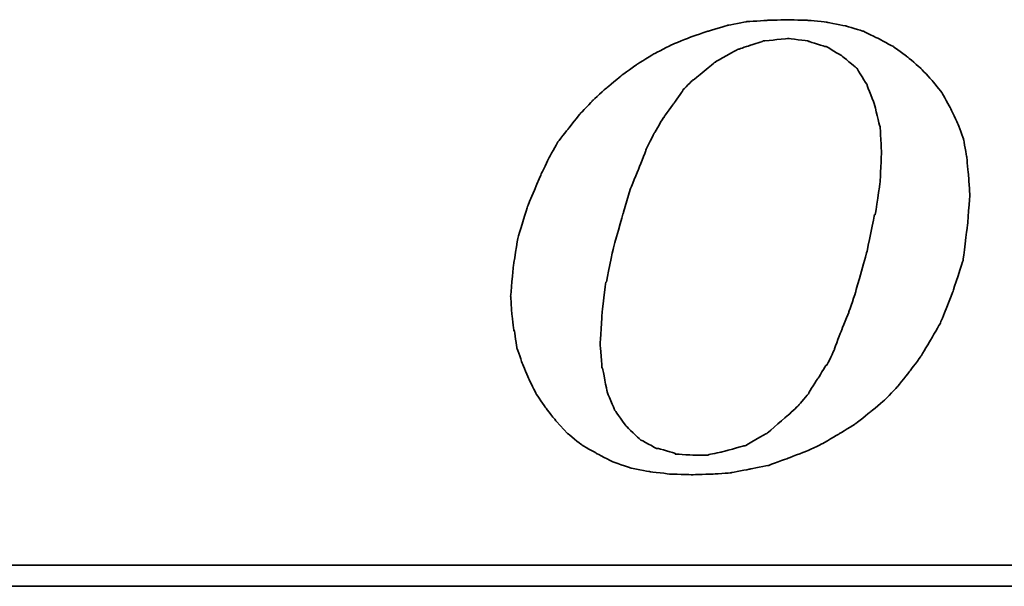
# Model space of a CAD drawing. Header units: millimetres. Extents: x 20 to 369, y 420 to 544.
# Tile 35 of 53: x 292.87 to 298.73, y 456.07 to 459.44. Entities that reach past the tile are written whole.
import ezdxf

# ---------------------------------------------------------------- set-up
doc = ezdxf.new("R2010")
doc.units = ezdxf.units.MM
doc.layers.add('DIM', color=4, linetype='CONTINUOUS')
doc.layers.add('layer 1', color=7, linetype='CONTINUOUS')

# ---------------------------------------------------------------- blocks, each defined once
blk = doc.blocks.new('TBI MOTION logo(完整正式版)')
at = {"layer": 'layer 1', "color": 22, "lineweight": 35}
for points, knots in [([(-11.34375, -6.98375), (-11.34375, -6.98375), (-10.91375, -7.43875), (-10.91375, -7.43875), (-10.91375, -7.43875), (-10.91375, -7.43875), (-10.38625, -7.87125), (-10.38625, -7.87125), (-10.38625, -7.87125), (-10.38625, -7.87125), (-9.81125, -8.20375), (-9.81125, -8.20375), (-9.81125, -8.20375), (-9.81125, -8.20375), (-9.21125, -8.51875), (-9.21125, -8.51875), (-9.21125, -8.51875), (-9.21125, -8.51875), (-8.51625, -8.75875), (-8.51625, -8.75875), (-8.51625, -8.75875), (-8.51625, -8.75875), (-7.77125, -8.90375), (-7.77125, -8.90375), (-7.77125, -8.90375), (-7.77125, -8.90375), (-6.97875, -8.99875), (-6.97875, -8.99875), (-6.97875, -8.99875), (-6.97875, -8.99875), (-6.14125, -9.02375), (-6.14125, -9.02375), (-6.14125, -9.02375), (-6.14125, -9.02375), (-5.37125, -8.99875), (-5.37125, -8.99875), (-5.37125, -8.99875), (-5.37125, -8.99875), (-4.65375, -8.94875), (-4.65375, -8.94875), (-4.65375, -8.94875), (-4.65375, -8.94875), (-3.93375, -8.80625), (-3.93375, -8.80625), (-3.93375, -8.80625), (-3.93375, -8.80625), (-3.21375, -8.66375), (-3.21375, -8.66375), (-3.21375, -8.66375), (-3.21375, -8.66375), (-2.49375, -8.39875), (-2.49375, -8.39875), (-2.49375, -8.39875), (-2.49375, -8.39875), (-1.79875, -8.13375), (-1.79875, -8.13375), (-1.79875, -8.13375), (-1.79875, -8.13375), (-1.17375, -7.84375), (-1.17375, -7.84375), (-1.17375, -7.84375), (-1.17375, -7.84375), (-0.52375, -7.46375), (-0.52375, -7.46375), (-0.52375, -7.46375), (-0.52375, -7.46375), (0.10124, -7.07875), (0.10124, -7.07875), (0.10124, -7.07875), (0.10124, -7.07875), (0.67625, -6.62375), (0.67625, -6.62375), (0.67625, -6.62375), (0.67625, -6.62375), (1.24874, -6.14375), (1.24874, -6.14375), (1.24874, -6.14375), (1.24874, -6.14375), (1.72874, -5.64125), (1.72874, -5.64125), (1.72874, -5.64125), (1.72874, -5.64125), (2.18624, -5.06375), (2.18624, -5.06375), (2.18624, -5.06375), (2.18624, -5.06375), (2.61625, -4.48874), (2.61625, -4.48874), (2.61625, -4.48874), (2.61625, -4.48874), (3.00125, -3.83874), (3.00125, -3.83874), (3.00125, -3.83874), (3.00125, -3.83874), (3.36124, -3.21374), (3.36124, -3.21374), (3.36124, -3.21374), (3.36124, -3.21374), (3.84374, -1.99125), (3.84374, -1.99125), (3.84374, -1.99125), (3.84374, -1.99125), (4.22625, -0.81875), (4.22625, -0.81875), (4.22625, -0.81875), (4.22625, -0.81875), (4.39125, 0.45624), (4.39125, 0.45624), (4.39125, 0.45624), (4.39125, 0.45624), (4.48874, 1.70124), (4.48874, 1.70124), (4.48874, 1.70124), (4.48874, 1.70124), (4.43874, 2.44625), (4.43874, 2.44625), (4.43874, 2.44625), (4.43874, 2.44625), (4.36874, 3.14125), (4.36874, 3.14125), (4.36874, 3.14125), (4.36874, 3.14125), (4.25125, 3.81125), (4.25125, 3.81125), (4.25125, 3.81125), (4.25125, 3.81125), (4.03124, 4.41125), (4.03124, 4.41125), (4.03124, 4.41125), (4.03124, 4.41125), (3.74374, 5.01125), (3.74374, 5.01125), (3.74374, 5.01125), (3.74374, 5.01125), (3.43124, 5.58875), (3.43124, 5.58875), (3.43124, 5.58875), (3.43124, 5.58875), (3.02625, 6.09125), (3.02625, 6.09125), (3.02625, 6.09125), (3.02625, 6.09125), (2.59374, 6.54875), (2.59374, 6.54875), (2.59374, 6.54875), (2.59374, 6.54875), (2.09124, 6.98125), (2.09124, 6.98125), (2.09124, 6.98125), (2.09124, 6.98125), (1.56124, 7.36625), (1.56124, 7.36625), (1.56124, 7.36625), (1.56124, 7.36625), (0.98624, 7.67625), (0.98624, 7.67625), (0.98624, 7.67625), (0.98624, 7.67625), (0.38624, 7.96375), (0.38624, 7.96375), (0.38624, 7.96375), (0.38624, 7.96375), (-0.25875, 8.15625), (-0.25875, 8.15625), (-0.25875, 8.15625), (-0.25875, 8.15625), (-0.98125, 8.30125), (-0.98125, 8.30125), (-0.98125, 8.30125), (-0.98125, 8.30125), (-1.70124, 8.37125), (-1.70124, 8.37125), (-1.70124, 8.37125), (-1.70124, 8.37125), (-2.49375, 8.39624), (-2.49375, 8.39624), (-2.49375, 8.39624), (-2.49375, 8.39624), (-3.28625, 8.37125), (-3.28625, 8.37125), (-3.28625, 8.37125), (-3.28625, 8.37125), (-4.05125, 8.32125), (-4.05125, 8.32125), (-4.05125, 8.32125), (-4.05125, 8.32125), (-4.77375, 8.18125), (-4.77375, 8.18125), (-4.77375, 8.18125), (-4.77375, 8.18125), (-5.51625, 7.96375), (-5.51625, 7.96375), (-5.51625, 7.96375), (-5.51625, 7.96375), (-6.21125, 7.72625), (-6.21125, 7.72625), (-6.21125, 7.72625), (-6.21125, 7.72625), (-6.92875, 7.43625), (-6.92875, 7.43625), (-6.92875, 7.43625), (-6.92875, 7.43625), (-7.57875, 7.10125), (-7.57875, 7.10125), (-7.57875, 7.10125), (-7.57875, 7.10125), (-8.24875, 6.69125), (-8.24875, 6.69125), (-8.24875, 6.69125), (-8.24875, 6.69125), (-8.84875, 6.26125), (-8.84875, 6.26125), (-8.84875, 6.26125), (-8.84875, 6.26125), (-9.42625, 5.78125), (-9.42625, 5.78125), (-9.42625, 5.78125), (-9.42625, 5.78125), (-9.95375, 5.30125), (-9.95375, 5.30125), (-9.95375, 5.30125), (-9.95375, 5.30125), (-10.43375, 4.79624), (-10.43375, 4.79624), (-10.43375, 4.79624), (-10.43375, 4.79624), (-10.88875, 4.22125), (-10.88875, 4.22125), (-10.88875, 4.22125), (-10.88875, 4.22125), (-11.29875, 3.69375), (-11.29875, 3.69375), (-11.29875, 3.69375), (-11.29875, 3.69375), (-11.63375, 3.09125), (-11.63375, 3.09125), (-11.63375, 3.09125), (-11.63375, 3.09125), (-11.91875, 2.49625), (-11.91875, 2.49625), (-11.91875, 2.49625), (-11.91875, 2.49625), (-12.44875, 1.24625), (-12.44875, 1.24625), (-12.44875, 1.24625), (-12.44875, 1.24625), (-12.80875, 0.06874), (-12.80875, 0.06874), (-12.80875, 0.06874), (-12.80875, 0.06874), (-12.99875, -1.07875), (-12.99875, -1.07875), (-12.99875, -1.07875), (-12.99875, -1.07875), (-13.09375, -2.18375), (-13.09375, -2.18375), (-13.09375, -2.18375), (-13.09375, -2.18375), (-13.04875, -2.85375), (-13.04875, -2.85375), (-13.04875, -2.85375), (-13.04875, -2.85375), (-12.97375, -3.50375), (-12.97375, -3.50375), (-12.97375, -3.50375), (-12.97375, -3.50375), (-12.95375, -3.50375), (-12.95375, -3.50375), (-12.95375, -3.50375), (-12.95375, -3.50375), (-12.85375, -4.17375), (-12.85375, -4.17375), (-12.85375, -4.17375), (-12.85375, -4.17375), (-12.63875, -4.77624), (-12.63875, -4.77624), (-12.63875, -4.77624), (-12.63875, -4.77624), (-12.39875, -5.35125), (-12.39875, -5.35125), (-12.39875, -5.35125), (-12.39875, -5.35125), (-12.11375, -5.92875), (-12.11375, -5.92875), (-12.11375, -5.92875), (-12.11375, -5.92875), (-11.75375, -6.45375), (-11.75375, -6.45375), (-11.75375, -6.45375), (-11.75375, -6.45375), (-11.34375, -6.98375), (-11.34375, -6.98375)], [0, 0, 0, 0, 0.01369863, 0.01369863, 0.01369863, 0.01369864, 0.02739726, 0.02739726, 0.02739726, 0.02739727, 0.04109589, 0.04109589, 0.04109589, 0.0410959, 0.05479452, 0.05479452, 0.05479452, 0.05479453, 0.06849315, 0.06849315, 0.06849315, 0.06849316, 0.08219178, 0.08219178, 0.08219178, 0.08219179, 0.09589041, 0.09589041, 0.09589041, 0.09589042, 0.10958904, 0.10958904, 0.10958904, 0.10958905, 0.12328767, 0.12328767, 0.12328767, 0.12328768, 0.1369863, 0.1369863, 0.1369863, 0.13698631, 0.15068493, 0.15068493, 0.15068493, 0.15068494, 0.16438356, 0.16438356, 0.16438356, 0.16438357, 0.17808219, 0.17808219, 0.17808219, 0.1780822, 0.19178082, 0.19178082, 0.19178082, 0.19178083, 0.20547945, 0.20547945, 0.20547945, 0.20547946, 0.21917808, 0.21917808, 0.21917808, 0.21917809, 0.23287671, 0.23287671, 0.23287671, 0.23287672, 0.24657534, 0.24657534, 0.24657534, 0.24657535, 0.26027397, 0.26027397, 0.26027397, 0.26027398, 0.2739726, 0.2739726, 0.2739726, 0.27397261, 0.28767123, 0.28767123, 0.28767123, 0.28767124, 0.30136986, 0.30136986, 0.30136986, 0.30136987, 0.31506849, 0.31506849, 0.31506849, 0.3150685, 0.32876712, 0.32876712, 0.32876712, 0.32876713, 0.34246575, 0.34246575, 0.34246575, 0.34246576, 0.35616438, 0.35616438, 0.35616438, 0.35616439, 0.36986301, 0.36986301, 0.36986301, 0.36986302, 0.38356164, 0.38356164, 0.38356164, 0.38356165, 0.39726027, 0.39726027, 0.39726027, 0.39726028, 0.4109589, 0.4109589, 0.4109589, 0.41095891, 0.42465753, 0.42465753, 0.42465753, 0.42465754, 0.43835616, 0.43835616, 0.43835616, 0.43835617, 0.45205479, 0.45205479, 0.45205479, 0.4520548, 0.46575342, 0.46575342, 0.46575342, 0.46575343, 0.47945205, 0.47945205, 0.47945205, 0.47945206, 0.49315068, 0.49315068, 0.49315068, 0.49315069, 0.50684932, 0.50684932, 0.50684932, 0.50684933, 0.52054795, 0.52054795, 0.52054795, 0.52054796, 0.53424658, 0.53424658, 0.53424658, 0.53424659, 0.54794521, 0.54794521, 0.54794521, 0.54794522, 0.56164384, 0.56164384, 0.56164384, 0.56164385, 0.57534247, 0.57534247, 0.57534247, 0.57534248, 0.5890411, 0.5890411, 0.5890411, 0.58904111, 0.60273973, 0.60273973, 0.60273973, 0.60273974, 0.61643836, 0.61643836, 0.61643836, 0.61643837, 0.63013699, 0.63013699, 0.63013699, 0.630137, 0.64383562, 0.64383562, 0.64383562, 0.64383563, 0.65753425, 0.65753425, 0.65753425, 0.65753426, 0.67123288, 0.67123288, 0.67123288, 0.67123289, 0.68493151, 0.68493151, 0.68493151, 0.68493152, 0.69863014, 0.69863014, 0.69863014, 0.69863015, 0.71232877, 0.71232877, 0.71232877, 0.71232878, 0.7260274, 0.7260274, 0.7260274, 0.72602741, 0.73972603, 0.73972603, 0.73972603, 0.73972604, 0.75342466, 0.75342466, 0.75342466, 0.75342467, 0.76712329, 0.76712329, 0.76712329, 0.7671233, 0.78082192, 0.78082192, 0.78082192, 0.78082193, 0.79452055, 0.79452055, 0.79452055, 0.79452056, 0.80821918, 0.80821918, 0.80821918, 0.80821919, 0.82191781, 0.82191781, 0.82191781, 0.82191782, 0.83561644, 0.83561644, 0.83561644, 0.83561645, 0.84931507, 0.84931507, 0.84931507, 0.84931508, 0.8630137, 0.8630137, 0.8630137, 0.86301371, 0.87671233, 0.87671233, 0.87671233, 0.87671234, 0.89041096, 0.89041096, 0.89041096, 0.89041097, 0.90410959, 0.90410959, 0.90410959, 0.9041096, 0.91780822, 0.91780822, 0.91780822, 0.91780823, 0.93150685, 0.93150685, 0.93150685, 0.93150686, 0.94520548, 0.94520548, 0.94520548, 0.94520549, 0.95890411, 0.95890411, 0.95890411, 0.95890412, 0.97260274, 0.97260274, 0.97260274, 0.97260275, 0.98630137, 0.98630137, 0.98630137, 0.98630138, 1, 1, 1, 1]), ([(-8.77875, 1.03124), (-8.77875, 1.03124), (-8.51625, 1.89625), (-8.51625, 1.89625), (-8.51625, 1.89625), (-8.51625, 1.89625), (-8.20375, 2.66375), (-8.20375, 2.66375), (-8.20375, 2.66375), (-8.20375, 2.66375), (-7.91625, 3.38125), (-7.91625, 3.38125), (-7.91625, 3.38125), (-7.91625, 3.38125), (-7.91625, 3.40624), (-7.91625, 3.40624), (-7.91625, 3.40624), (-7.91625, 3.40624), (-7.57875, 4.07624), (-7.57875, 4.07624), (-7.57875, 4.07624), (-7.57875, 4.07624), (-7.24375, 4.65125), (-7.24375, 4.65125), (-7.24375, 4.65125), (-7.24375, 4.65125), (-7.21875, 4.65125), (-7.21875, 4.65125), (-7.21875, 4.65125), (-7.21875, 4.65125), (-7.21875, 4.67624), (-7.21875, 4.67624), (-7.21875, 4.67624), (-7.21875, 4.67624), (-6.83625, 5.20375), (-6.83625, 5.20375), (-6.83625, 5.20375), (-6.83625, 5.20375), (-6.49875, 5.68625), (-6.49875, 5.68625), (-6.49875, 5.68625), (-6.49875, 5.68625), (-6.49875, 5.70625), (-6.49875, 5.70625), (-6.49875, 5.70625), (-6.49875, 5.70625), (-6.11625, 6.09125), (-6.11625, 6.09125), (-6.11625, 6.09125), (-6.11625, 6.09125), (-6.09125, 6.09125), (-6.09125, 6.09125), (-6.09125, 6.09125), (-6.09125, 6.09125), (-5.27375, 6.76625), (-5.27375, 6.76625), (-5.27375, 6.76625), (-5.27375, 6.76625), (-5.24875, 6.76625), (-5.24875, 6.76625), (-5.24875, 6.76625), (-5.24875, 6.76625), (-5.24875, 6.78625), (-5.24875, 6.78625), (-5.24875, 6.78625), (-5.24875, 6.78625), (-4.38875, 7.26624), (-4.38875, 7.26624), (-4.38875, 7.26624), (-4.38875, 7.26624), (-4.36125, 7.26624), (-4.36125, 7.26624), (-4.36125, 7.26624), (-4.36125, 7.26624), (-3.93375, 7.41125), (-3.93375, 7.41125), (-3.93375, 7.41125), (-3.93375, 7.41125), (-3.47375, 7.55625), (-3.47375, 7.55625), (-3.47375, 7.55625), (-3.47375, 7.55625), (-3.45375, 7.55625), (-3.45375, 7.55625), (-3.45375, 7.55625), (-3.45375, 7.55625), (-3.42875, 7.58124), (-3.42875, 7.58124), (-3.42875, 7.58124), (-3.42875, 7.58124), (-2.97375, 7.62625), (-2.97375, 7.62625), (-2.97375, 7.62625), (-2.97375, 7.62625), (-2.49375, 7.67625), (-2.49375, 7.67625), (-2.49375, 7.67625), (-2.49375, 7.67625), (-2.46875, 7.67625), (-2.46875, 7.67625), (-2.46875, 7.67625), (-2.46875, 7.67625), (-1.70124, 7.58124), (-1.70124, 7.58124), (-1.70124, 7.58124), (-1.70124, 7.58124), (-1.67875, 7.55625), (-1.67875, 7.55625), (-1.67875, 7.55625), (-1.67875, 7.55625), (-1.65375, 7.55625), (-1.65375, 7.55625), (-1.65375, 7.55625), (-1.65375, 7.55625), (-1.03125, 7.36625), (-1.03125, 7.36625), (-1.03125, 7.36625), (-1.03125, 7.36625), (-1.00625, 7.36625), (-1.00625, 7.36625), (-1.00625, 7.36625), (-1.00625, 7.36625), (-0.43124, 7.02624), (-0.43124, 7.02624), (-0.43124, 7.02624), (-0.43124, 7.02624), (-0.40625, 7.00624), (-0.40625, 7.00624), (-0.40625, 7.00624), (-0.40625, 7.00624), (0.12124, 6.57124), (0.12124, 6.57124), (0.12124, 6.57124), (0.12124, 6.57124), (0.14624, 6.54875), (0.14624, 6.54875), (0.14624, 6.54875), (0.14624, 6.54875), (0.17124, 6.52375), (0.17124, 6.52375), (0.17124, 6.52375), (0.17124, 6.52375), (0.55625, 5.89875), (0.55625, 5.89875), (0.55625, 5.89875), (0.55625, 5.89875), (0.55625, 5.87625), (0.55625, 5.87625), (0.55625, 5.87625), (0.55625, 5.87625), (0.84124, 5.15625), (0.84124, 5.15625), (0.84124, 5.15625), (0.84124, 5.15625), (0.84124, 5.13125), (0.84124, 5.13125), (0.84124, 5.13125), (0.84124, 5.13125), (1.03624, 4.31875), (1.03624, 4.31875), (1.03624, 4.31875), (1.03624, 4.31875), (1.05624, 4.31875), (1.05624, 4.31875), (1.05624, 4.31875), (1.05624, 4.31875), (1.05624, 4.29125), (1.05624, 4.29125), (1.05624, 4.29125), (1.05624, 4.29125), (1.10625, 3.33125), (1.10625, 3.33125), (1.10625, 3.33125), (1.10625, 3.33125), (1.10625, 3.30875), (1.10625, 3.30875), (1.10625, 3.30875), (1.10625, 3.30875), (1.05624, 2.20624), (1.05624, 2.20624), (1.05624, 2.20624), (1.05624, 2.20624), (1.05624, 2.18124), (1.05624, 2.18124), (1.05624, 2.18124), (1.05624, 2.18124), (0.86624, 0.93624), (0.86624, 0.93624), (0.86624, 0.93624), (0.86624, 0.93624), (0.84124, 0.93624), (0.84124, 0.93624), (0.84124, 0.93624), (0.84124, 0.93624), (0.55625, -0.45874), (0.55625, -0.45874), (0.55625, -0.45874), (0.55625, -0.45874), (0.12124, -1.99125), (0.12124, -1.99125), (0.12124, -1.99125), (0.12124, -1.99125), (0.12124, -2.01874), (0.12124, -2.01874), (0.12124, -2.01874), (0.12124, -2.01874), (-0.13874, -2.78375), (-0.13874, -2.78375), (-0.13874, -2.78375), (-0.13874, -2.78375), (-0.43124, -3.50375), (-0.43124, -3.50375), (-0.43124, -3.50375), (-0.43124, -3.50375), (-0.69375, -4.19875), (-0.69375, -4.19875), (-0.69375, -4.19875), (-0.69375, -4.19875), (-0.69375, -4.22375), (-0.69375, -4.22375), (-0.69375, -4.22375), (-0.69375, -4.22375), (-0.98125, -4.82374), (-0.98125, -4.82374), (-0.98125, -4.82374), (-0.98125, -4.82374), (-1.00625, -4.82374), (-1.00625, -4.82374), (-1.00625, -4.82374), (-1.00625, -4.82374), (-1.33875, -5.35125), (-1.33875, -5.35125), (-1.33875, -5.35125), (-1.33875, -5.35125), (-1.67875, -5.87875), (-1.67875, -5.87875), (-1.67875, -5.87875), (-1.67875, -5.87875), (-1.67875, -5.90375), (-1.67875, -5.90375), (-1.67875, -5.90375), (-1.67875, -5.90375), (-2.05875, -6.35875), (-2.05875, -6.35875), (-2.05875, -6.35875), (-2.05875, -6.35875), (-2.08375, -6.38375), (-2.08375, -6.38375), (-2.08375, -6.38375), (-2.08375, -6.38375), (-2.46875, -6.74375), (-2.46875, -6.74375), (-2.46875, -6.74375), (-2.46875, -6.74375), (-3.25875, -7.41625), (-3.25875, -7.41625), (-3.25875, -7.41625), (-3.25875, -7.41625), (-3.28625, -7.43875), (-3.28625, -7.43875), (-3.28625, -7.43875), (-3.28625, -7.43875), (-4.12375, -7.91875), (-4.12375, -7.91875), (-4.12375, -7.91875), (-4.12375, -7.91875), (-4.14875, -7.91875), (-4.14875, -7.91875), (-4.14875, -7.91875), (-4.14875, -7.91875), (-4.17125, -7.91875), (-4.17125, -7.91875), (-4.17125, -7.91875), (-4.17125, -7.91875), (-5.03375, -8.15875), (-5.03375, -8.15875), (-5.03375, -8.15875), (-5.03375, -8.15875), (-5.51625, -8.25625), (-5.51625, -8.25625), (-5.51625, -8.25625), (-5.51625, -8.25625), (-5.54125, -8.27875), (-5.54125, -8.27875), (-5.54125, -8.27875), (-5.54125, -8.27875), (-5.56375, -8.27875), (-5.56375, -8.27875), (-5.56375, -8.27875), (-5.56375, -8.27875), (-5.99625, -8.27875), (-5.99625, -8.27875), (-5.99625, -8.27875), (-5.99625, -8.27875), (-6.76375, -8.23125), (-6.76375, -8.23125), (-6.76375, -8.23125), (-6.76375, -8.23125), (-6.78875, -8.23125), (-6.78875, -8.23125), (-6.78875, -8.23125), (-6.78875, -8.23125), (-6.78875, -8.20375), (-6.78875, -8.20375), (-6.78875, -8.20375), (-6.78875, -8.20375), (-7.45875, -8.01375), (-7.45875, -8.01375), (-7.45875, -8.01375), (-7.45875, -8.01375), (-7.48375, -8.01375), (-7.48375, -8.01375), (-7.48375, -8.01375), (-7.48375, -8.01375), (-7.50875, -8.01375), (-7.50875, -8.01375), (-7.50875, -8.01375), (-7.50875, -8.01375), (-8.13125, -7.67875), (-8.13125, -7.67875), (-8.13125, -7.67875), (-8.13125, -7.67875), (-8.15625, -7.65375), (-8.15625, -7.65375), (-8.15625, -7.65375), (-8.15625, -7.65375), (-8.65875, -7.17375), (-8.65875, -7.17375), (-8.65875, -7.17375), (-8.65875, -7.17375), (-8.68375, -7.14875), (-8.68375, -7.14875), (-8.68375, -7.14875), (-8.68375, -7.14875), (-9.08875, -6.57375), (-9.08875, -6.57375), (-9.08875, -6.57375), (-9.08875, -6.57375), (-9.11375, -6.54875), (-9.11375, -6.54875), (-9.11375, -6.54875), (-9.11375, -6.54875), (-9.11375, -6.52875), (-9.11375, -6.52875), (-9.11375, -6.52875), (-9.11375, -6.52875), (-9.40375, -5.85375), (-9.40375, -5.85375), (-9.40375, -5.85375), (-9.40375, -5.85375), (-9.40375, -5.82875), (-9.40375, -5.82875), (-9.40375, -5.82875), (-9.40375, -5.82875), (-9.56875, -4.96875), (-9.56875, -4.96875), (-9.56875, -4.96875), (-9.56875, -4.96875), (-9.59375, -4.94375), (-9.59375, -4.94375), (-9.59375, -4.94375), (-9.59375, -4.94375), (-9.66375, -4.03375), (-9.66375, -4.03375), (-9.66375, -4.03375), (-9.66375, -4.03375), (-9.66375, -4.00875), (-9.66375, -4.00875), (-9.66375, -4.00875), (-9.66375, -4.00875), (-9.59375, -2.85375), (-9.59375, -2.85375), (-9.59375, -2.85375), (-9.59375, -2.85375), (-9.45125, -1.65875), (-9.45125, -1.65875), (-9.45125, -1.65875), (-9.45125, -1.65875), (-9.42625, -1.63375), (-9.42625, -1.63375), (-9.42625, -1.63375), (-9.42625, -1.63375), (-9.16125, -0.33875), (-9.16125, -0.33875), (-9.16125, -0.33875), (-9.16125, -0.33875), (-8.77875, 1.00624), (-8.77875, 1.00624), (-8.77875, 1.00624), (-8.77875, 1.00624), (-8.77875, 1.03124), (-8.77875, 1.03124)], [0, 0, 0, 0, 0.01020408, 0.01020408, 0.01020408, 0.01020409, 0.02040816, 0.02040816, 0.02040816, 0.02040817, 0.03061224, 0.03061224, 0.03061224, 0.03061225, 0.04081633, 0.04081633, 0.04081633, 0.04081634, 0.05102041, 0.05102041, 0.05102041, 0.05102042, 0.06122449, 0.06122449, 0.06122449, 0.0612245, 0.07142857, 0.07142857, 0.07142857, 0.07142858, 0.08163265, 0.08163265, 0.08163265, 0.08163266, 0.09183673, 0.09183673, 0.09183673, 0.09183674, 0.10204082, 0.10204082, 0.10204082, 0.10204083, 0.1122449, 0.1122449, 0.1122449, 0.11224491, 0.12244898, 0.12244898, 0.12244898, 0.12244899, 0.13265306, 0.13265306, 0.13265306, 0.13265307, 0.14285714, 0.14285714, 0.14285714, 0.14285715, 0.15306122, 0.15306122, 0.15306122, 0.15306123, 0.16326531, 0.16326531, 0.16326531, 0.16326532, 0.17346939, 0.17346939, 0.17346939, 0.1734694, 0.18367347, 0.18367347, 0.18367347, 0.18367348, 0.19387755, 0.19387755, 0.19387755, 0.19387756, 0.20408163, 0.20408163, 0.20408163, 0.20408164, 0.21428571, 0.21428571, 0.21428571, 0.21428572, 0.2244898, 0.2244898, 0.2244898, 0.22448981, 0.23469388, 0.23469388, 0.23469388, 0.23469389, 0.24489796, 0.24489796, 0.24489796, 0.24489797, 0.25510204, 0.25510204, 0.25510204, 0.25510205, 0.26530612, 0.26530612, 0.26530612, 0.26530613, 0.2755102, 0.2755102, 0.2755102, 0.27551021, 0.28571429, 0.28571429, 0.28571429, 0.2857143, 0.29591837, 0.29591837, 0.29591837, 0.29591838, 0.30612245, 0.30612245, 0.30612245, 0.30612246, 0.31632653, 0.31632653, 0.31632653, 0.31632654, 0.32653061, 0.32653061, 0.32653061, 0.32653062, 0.33673469, 0.33673469, 0.33673469, 0.3367347, 0.34693878, 0.34693878, 0.34693878, 0.34693879, 0.35714286, 0.35714286, 0.35714286, 0.35714287, 0.36734694, 0.36734694, 0.36734694, 0.36734695, 0.37755102, 0.37755102, 0.37755102, 0.37755103, 0.3877551, 0.3877551, 0.3877551, 0.38775511, 0.39795918, 0.39795918, 0.39795918, 0.39795919, 0.40816327, 0.40816327, 0.40816327, 0.40816328, 0.41836735, 0.41836735, 0.41836735, 0.41836736, 0.42857143, 0.42857143, 0.42857143, 0.42857144, 0.43877551, 0.43877551, 0.43877551, 0.43877552, 0.44897959, 0.44897959, 0.44897959, 0.4489796, 0.45918367, 0.45918367, 0.45918367, 0.45918368, 0.46938776, 0.46938776, 0.46938776, 0.46938777, 0.47959184, 0.47959184, 0.47959184, 0.47959185, 0.48979592, 0.48979592, 0.48979592, 0.48979593, 0.5, 0.5, 0.5, 0.50000001, 0.51020408, 0.51020408, 0.51020408, 0.51020409, 0.52040816, 0.52040816, 0.52040816, 0.52040817, 0.53061224, 0.53061224, 0.53061224, 0.53061225, 0.54081633, 0.54081633, 0.54081633, 0.54081634, 0.55102041, 0.55102041, 0.55102041, 0.55102042, 0.56122449, 0.56122449, 0.56122449, 0.5612245, 0.57142857, 0.57142857, 0.57142857, 0.57142858, 0.58163265, 0.58163265, 0.58163265, 0.58163266, 0.59183673, 0.59183673, 0.59183673, 0.59183674, 0.60204082, 0.60204082, 0.60204082, 0.60204083, 0.6122449, 0.6122449, 0.6122449, 0.61224491, 0.62244898, 0.62244898, 0.62244898, 0.62244899, 0.63265306, 0.63265306, 0.63265306, 0.63265307, 0.64285714, 0.64285714, 0.64285714, 0.64285715, 0.65306122, 0.65306122, 0.65306122, 0.65306123, 0.66326531, 0.66326531, 0.66326531, 0.66326532, 0.67346939, 0.67346939, 0.67346939, 0.6734694, 0.68367347, 0.68367347, 0.68367347, 0.68367348, 0.69387755, 0.69387755, 0.69387755, 0.69387756, 0.70408163, 0.70408163, 0.70408163, 0.70408164, 0.71428571, 0.71428571, 0.71428571, 0.71428572, 0.7244898, 0.7244898, 0.7244898, 0.72448981, 0.73469388, 0.73469388, 0.73469388, 0.73469389, 0.74489796, 0.74489796, 0.74489796, 0.74489797, 0.75510204, 0.75510204, 0.75510204, 0.75510205, 0.76530612, 0.76530612, 0.76530612, 0.76530613, 0.7755102, 0.7755102, 0.7755102, 0.77551021, 0.78571429, 0.78571429, 0.78571429, 0.7857143, 0.79591837, 0.79591837, 0.79591837, 0.79591838, 0.80612245, 0.80612245, 0.80612245, 0.80612246, 0.81632653, 0.81632653, 0.81632653, 0.81632654, 0.82653061, 0.82653061, 0.82653061, 0.82653062, 0.83673469, 0.83673469, 0.83673469, 0.8367347, 0.84693878, 0.84693878, 0.84693878, 0.84693879, 0.85714286, 0.85714286, 0.85714286, 0.85714287, 0.86734694, 0.86734694, 0.86734694, 0.86734695, 0.87755102, 0.87755102, 0.87755102, 0.87755103, 0.8877551, 0.8877551, 0.8877551, 0.88775511, 0.89795918, 0.89795918, 0.89795918, 0.89795919, 0.90816327, 0.90816327, 0.90816327, 0.90816328, 0.91836735, 0.91836735, 0.91836735, 0.91836736, 0.92857143, 0.92857143, 0.92857143, 0.92857144, 0.93877551, 0.93877551, 0.93877551, 0.93877552, 0.94897959, 0.94897959, 0.94897959, 0.9489796, 0.95918367, 0.95918367, 0.95918367, 0.95918368, 0.96938776, 0.96938776, 0.96938776, 0.96938777, 0.97959184, 0.97959184, 0.97959184, 0.97959185, 0.98979592, 0.98979592, 0.98979592, 0.98979593, 1, 1, 1, 1]), ([(75.90875, -9.47875), (75.90875, -9.47875), (75.90875, -12.28625), (75.90875, -12.28625), (75.90875, -12.28625), (75.90875, -12.28625), (75.90875, -12.47875), (75.90875, -12.47875), (75.90875, -12.47875), (75.90875, -12.47875), (75.71625, -12.47875), (75.71625, -12.47875), (75.71625, -12.47875), (75.71625, -12.47875), (-88.32875, -12.47875), (-88.32875, -12.47875), (-88.32875, -12.47875), (-88.32875, -12.47875), (-88.32875, -13.29375), (-88.32875, -13.29375), (-88.32875, -13.29375), (-88.32875, -13.29375), (82.89125, -13.29375), (82.89125, -13.29375), (82.89125, -13.29375), (82.89125, -13.29375), (75.90875, -9.47875), (75.90875, -9.47875)], [0, 0, 0, 0, 0.14285714, 0.14285714, 0.14285714, 0.14285715, 0.28571429, 0.28571429, 0.28571429, 0.2857143, 0.42857143, 0.42857143, 0.42857143, 0.42857144, 0.57142857, 0.57142857, 0.57142857, 0.57142858, 0.71428571, 0.71428571, 0.71428571, 0.71428572, 0.85714286, 0.85714286, 0.85714286, 0.85714287, 1, 1, 1, 1])]:
    blk.add_open_spline(points, degree=3, knots=knots, dxfattribs=at)

msp = doc.modelspace()

# ---------------------------------------------------------------- block references
at = {"layer": 'DIM', "color": 0, "xscale": 0.1555785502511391, "yscale": 0.1555785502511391, "zscale": 0.1555785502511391}
msp.add_blockref('TBI MOTION logo(完整正式版)', (297.8307, 458.1342), dxfattribs=at)

doc.saveas('drawing.dxf')
